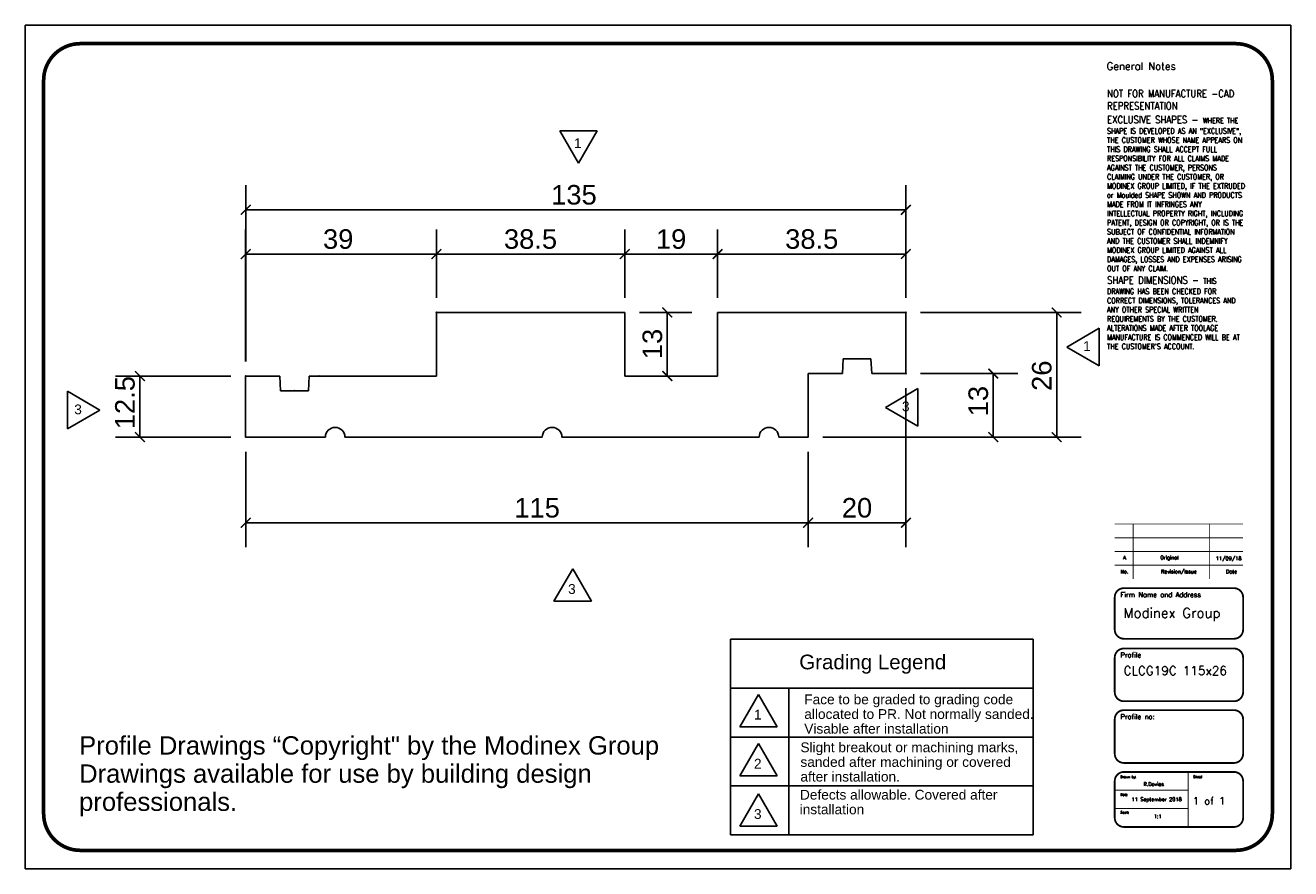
# Model space of a CAD drawing. Extents: x -902 to -643, y -59 to 113.
import ezdxf
from ezdxf.enums import TextEntityAlignment as Align

# ---------------------------------------------------------------- set-up
doc = ezdxf.new("R2010")
doc.units = 0
doc.header["$MEASUREMENT"] = 0
doc.header["$PDSIZE"] = -1
doc.layers.get('0').update_dxf_attribs({"linetype": 'CONTINUOUS'})
doc.layers.get('DEFPOINTS').update_dxf_attribs({"linetype": 'CONTINUOUS'})
doc.layers.add('Dimension', color=7, linetype='CONTINUOUS')
doc.layers.add('Hermpac_Lines', color=7, linetype='CONTINUOUS')
doc.styles.add('Arial', font='ARIAL.TTF', dxfattribs={"height": 4})
doc.styles.add('Roman', font='romans')
doc.dimstyles.get("Standard").update_dxf_attribs({"dimtxt": 0.18, "dimasz": 0.18, "dimexe": 0.18, "dimexo": 0.0625, "dimgap": 0.09, "dimtad": 0, "dimtih": 1, "dimtoh": 1, "dimdec": 4, "dimzin": 0, "dimdsep": 46, "dimtxsty": 'Standard', "dimcen": 0.09, "dimadec": 0, "dimazin": 0, "dimtfac": 1, "dimtdec": 4, "dimtofl": 0, "dimtmove": 0, "dimatfit": 0, "dimfxl": 1, "dimtolj": 1, "dimtzin": 0, "dimarcsym": 0})

# ---------------------------------------------------------------- blocks, each defined once
blk = doc.blocks.new('_ARCHTICK')
at = {"color": 0, "linetype": 'ByBlock', "const_width": 0.15}
blk.add_lwpolyline([(-0.5, -0.5), (0.5, 0.5)], dxfattribs=at)
blk = doc.blocks.new('*D127')
at = {"layer": 'DEFPOINTS', "color": 0}
for p in [(-721.66, 75.36), (-721.66, 54.36), (-856.65, 41.36)]:
    blk.add_point(p, dxfattribs=at)
at = {"layer": 'Dimension', "color": 0, "lineweight": -2}
for p, q in [((-856.65, 44.36), (-856.65, 80.36)), ((-721.66, 57.36), (-721.66, 80.36))]:
    blk.add_line(p, q, dxfattribs=at)
at = {"layer": 'Dimension', "color": 0, "linetype": 'ByBlock', "lineweight": -2}
blk.add_line((-856.65, 75.36), (-721.66, 75.36), dxfattribs=at)
at = {"layer": 'Dimension', "color": 0, "lineweight": -2, "xscale": 2, "yscale": 2, "zscale": 2, "rotation": 180}
blk.add_blockref('_ARCHTICK', (-856.65, 75.36), dxfattribs=at)
at = {"layer": 'Dimension', "color": 0, "lineweight": -2, "xscale": 2, "yscale": 2, "zscale": 2}
blk.add_blockref('_ARCHTICK', (-721.66, 75.36), dxfattribs=at)
at = {"layer": 'Dimension', "color": 0, "insert": (-789.53, 78.4), "char_height": 4, "attachment_point": 5, "style": 'Arial'}
blk.add_mtext('\\A1;135', dxfattribs=at)
blk = doc.blocks.new('*D128')
at = {"layer": 'DEFPOINTS', "color": 0}
for p in [(-721.66, 54.36), (-690.81, 54.36), (-741.65, 28.86)]:
    blk.add_point(p, dxfattribs=at)
at = {"layer": 'Dimension', "color": 0, "lineweight": -2}
for p, q in [((-718.66, 54.36), (-685.81, 54.36)), ((-738.65, 28.86), (-685.81, 28.86))]:
    blk.add_line(p, q, dxfattribs=at)
at = {"layer": 'Dimension', "color": 0, "linetype": 'ByBlock', "lineweight": -2}
blk.add_line((-690.81, 28.86), (-690.81, 54.36), dxfattribs=at)
at = {"layer": 'Dimension', "color": 0, "lineweight": -2, "xscale": 2, "yscale": 2, "zscale": 2}
for p, rotation in [((-690.81, 54.36), 90), ((-690.81, 28.86), 270)]:
    blk.add_blockref('_ARCHTICK', p, dxfattribs=dict(at, rotation=rotation))
at = {"layer": 'Dimension', "color": 0, "insert": (-693.85, 41.42), "char_height": 4, "attachment_point": 5, "rotation": 90, "style": 'Arial'}
blk.add_mtext('\\A1;26', dxfattribs=at)
blk = doc.blocks.new('*D129')
at = {"layer": 'DEFPOINTS', "color": 0}
for p in [(-878.29, 41.36), (-856.66, 41.36), (-856.66, 28.86)]:
    blk.add_point(p, dxfattribs=at)
at = {"layer": 'Dimension', "color": 0, "lineweight": -2}
for p, q in [((-859.66, 41.36), (-883.29, 41.36)), ((-859.66, 28.86), (-883.29, 28.86))]:
    blk.add_line(p, q, dxfattribs=at)
at = {"layer": 'Dimension', "color": 0, "linetype": 'ByBlock', "lineweight": -2}
blk.add_line((-878.29, 28.86), (-878.29, 41.36), dxfattribs=at)
at = {"layer": 'Dimension', "color": 0, "lineweight": -2, "xscale": 2, "yscale": 2, "zscale": 2}
for p, rotation in [((-878.29, 41.36), 90), ((-878.29, 28.86), 270)]:
    blk.add_blockref('_ARCHTICK', p, dxfattribs=dict(at, rotation=rotation))
at = {"layer": 'Dimension', "color": 0, "insert": (-881.33, 35.91), "char_height": 4, "attachment_point": 5, "rotation": 90, "style": 'Arial'}
blk.add_mtext('\\A1;12.5', dxfattribs=at)
blk = doc.blocks.new('*D130')
at = {"layer": 'DEFPOINTS', "color": 0}
for p in [(-817.66, 66.3), (-817.66, 54.36), (-856.66, 41.36)]:
    blk.add_point(p, dxfattribs=at)
at = {"layer": 'Dimension', "color": 0, "lineweight": -2}
for p, q in [((-856.66, 44.36), (-856.66, 71.3)), ((-817.66, 57.36), (-817.66, 71.3))]:
    blk.add_line(p, q, dxfattribs=at)
at = {"layer": 'Dimension', "color": 0, "linetype": 'ByBlock', "lineweight": -2}
blk.add_line((-856.66, 66.3), (-817.66, 66.3), dxfattribs=at)
at = {"layer": 'Dimension', "color": 0, "lineweight": -2, "xscale": 2, "yscale": 2, "zscale": 2, "rotation": 180}
blk.add_blockref('_ARCHTICK', (-856.66, 66.3), dxfattribs=at)
at = {"layer": 'Dimension', "color": 0, "lineweight": -2, "xscale": 2, "yscale": 2, "zscale": 2}
blk.add_blockref('_ARCHTICK', (-817.66, 66.3), dxfattribs=at)
at = {"layer": 'Dimension', "color": 0, "insert": (-837.74, 69.35), "char_height": 4, "attachment_point": 5, "style": 'Arial'}
blk.add_mtext('\\A1;39', dxfattribs=at)
blk = doc.blocks.new('*D131')
at = {"layer": 'DEFPOINTS', "color": 0}
for p in [(-779.16, 66.3), (-817.66, 54.36), (-779.16, 54.36)]:
    blk.add_point(p, dxfattribs=at)
at = {"layer": 'Dimension', "color": 0, "lineweight": -2}
for p, q in [((-817.66, 57.36), (-817.66, 71.3)), ((-779.16, 57.36), (-779.16, 71.3))]:
    blk.add_line(p, q, dxfattribs=at)
at = {"layer": 'Dimension', "color": 0, "linetype": 'ByBlock', "lineweight": -2}
blk.add_line((-817.66, 66.3), (-779.16, 66.3), dxfattribs=at)
at = {"layer": 'Dimension', "color": 0, "lineweight": -2, "xscale": 2, "yscale": 2, "zscale": 2, "rotation": 180}
blk.add_blockref('_ARCHTICK', (-817.66, 66.3), dxfattribs=at)
at = {"layer": 'Dimension', "color": 0, "lineweight": -2, "xscale": 2, "yscale": 2, "zscale": 2}
blk.add_blockref('_ARCHTICK', (-779.16, 66.3), dxfattribs=at)
at = {"layer": 'Dimension', "color": 0, "insert": (-798.41, 69.35), "char_height": 4, "attachment_point": 5, "style": 'Arial'}
blk.add_mtext('\\A1;38.5', dxfattribs=at)
blk = doc.blocks.new('*D132')
at = {"layer": 'DEFPOINTS', "color": 0}
for p in [(-760.16, 66.3), (-779.16, 54.36), (-760.16, 54.36)]:
    blk.add_point(p, dxfattribs=at)
at = {"layer": 'Dimension', "color": 0, "lineweight": -2}
for p, q in [((-779.16, 57.36), (-779.16, 71.3)), ((-760.16, 57.36), (-760.16, 71.3))]:
    blk.add_line(p, q, dxfattribs=at)
at = {"layer": 'Dimension', "color": 0, "linetype": 'ByBlock', "lineweight": -2}
blk.add_line((-779.16, 66.3), (-760.16, 66.3), dxfattribs=at)
at = {"layer": 'Dimension', "color": 0, "lineweight": -2, "xscale": 2, "yscale": 2, "zscale": 2, "rotation": 180}
blk.add_blockref('_ARCHTICK', (-779.16, 66.3), dxfattribs=at)
at = {"layer": 'Dimension', "color": 0, "lineweight": -2, "xscale": 2, "yscale": 2, "zscale": 2}
blk.add_blockref('_ARCHTICK', (-760.16, 66.3), dxfattribs=at)
at = {"layer": 'Dimension', "color": 0, "insert": (-769.66, 69.35), "char_height": 4, "attachment_point": 5, "style": 'Arial'}
blk.add_mtext('\\A1;19', dxfattribs=at)
blk = doc.blocks.new('*D133')
at = {"layer": 'DEFPOINTS', "color": 0}
for p in [(-721.66, 66.3), (-760.16, 54.36), (-721.66, 54.36)]:
    blk.add_point(p, dxfattribs=at)
at = {"layer": 'Dimension', "color": 0, "lineweight": -2}
for p, q in [((-760.16, 57.36), (-760.16, 71.3)), ((-721.66, 57.36), (-721.66, 71.3))]:
    blk.add_line(p, q, dxfattribs=at)
at = {"layer": 'Dimension', "color": 0, "linetype": 'ByBlock', "lineweight": -2}
blk.add_line((-760.16, 66.3), (-721.66, 66.3), dxfattribs=at)
at = {"layer": 'Dimension', "color": 0, "lineweight": -2, "xscale": 2, "yscale": 2, "zscale": 2, "rotation": 180}
blk.add_blockref('_ARCHTICK', (-760.16, 66.3), dxfattribs=at)
at = {"layer": 'Dimension', "color": 0, "lineweight": -2, "xscale": 2, "yscale": 2, "zscale": 2}
blk.add_blockref('_ARCHTICK', (-721.66, 66.3), dxfattribs=at)
at = {"layer": 'Dimension', "color": 0, "insert": (-740.91, 69.35), "char_height": 4, "attachment_point": 5, "style": 'Arial'}
blk.add_mtext('\\A1;38.5', dxfattribs=at)
blk = doc.blocks.new('*D134')
at = {"layer": 'DEFPOINTS', "color": 0}
for p in [(-721.66, 41.86), (-703.79, 41.86), (-741.65, 28.86)]:
    blk.add_point(p, dxfattribs=at)
at = {"layer": 'Dimension', "color": 0, "lineweight": -2}
for p, q in [((-718.66, 41.86), (-698.79, 41.86)), ((-738.65, 28.86), (-698.79, 28.86))]:
    blk.add_line(p, q, dxfattribs=at)
at = {"layer": 'Dimension', "color": 0, "linetype": 'ByBlock', "lineweight": -2}
blk.add_line((-703.79, 28.86), (-703.79, 41.86), dxfattribs=at)
at = {"layer": 'Dimension', "color": 0, "lineweight": -2, "xscale": 2, "yscale": 2, "zscale": 2}
for p, rotation in [((-703.79, 41.86), 90), ((-703.79, 28.86), 270)]:
    blk.add_blockref('_ARCHTICK', p, dxfattribs=dict(at, rotation=rotation))
at = {"layer": 'Dimension', "color": 0, "insert": (-706.84, 36.23), "char_height": 4, "attachment_point": 5, "rotation": 90, "style": 'Arial'}
blk.add_mtext('\\A1;13', dxfattribs=at)
blk = doc.blocks.new('*D135')
at = {"layer": 'DEFPOINTS', "color": 0}
for p in [(-856.64, 28.86), (-741.66, 28.86), (-741.66, 11.34)]:
    blk.add_point(p, dxfattribs=at)
at = {"layer": 'Dimension', "color": 0, "lineweight": -2}
for p, q in [((-856.64, 25.86), (-856.64, 6.34)), ((-741.66, 25.86), (-741.66, 6.34))]:
    blk.add_line(p, q, dxfattribs=at)
at = {"layer": 'Dimension', "color": 0, "linetype": 'ByBlock', "lineweight": -2}
blk.add_line((-856.64, 11.34), (-741.66, 11.34), dxfattribs=at)
at = {"layer": 'Dimension', "color": 0, "lineweight": -2, "xscale": 2, "yscale": 2, "zscale": 2, "rotation": 180}
blk.add_blockref('_ARCHTICK', (-856.64, 11.34), dxfattribs=at)
at = {"layer": 'Dimension', "color": 0, "lineweight": -2, "xscale": 2, "yscale": 2, "zscale": 2}
blk.add_blockref('_ARCHTICK', (-741.66, 11.34), dxfattribs=at)
at = {"layer": 'Dimension', "color": 0, "insert": (-797.06, 14.38), "char_height": 4, "attachment_point": 5, "style": 'Arial'}
blk.add_mtext('\\A1;115', dxfattribs=at)
blk = doc.blocks.new('*D136')
at = {"layer": 'DEFPOINTS', "color": 0}
for p in [(-721.65, 41.86), (-741.66, 28.86), (-721.65, 11.34)]:
    blk.add_point(p, dxfattribs=at)
at = {"layer": 'Dimension', "color": 0, "lineweight": -2}
for p, q in [((-721.65, 38.86), (-721.65, 6.34)), ((-741.66, 25.86), (-741.66, 6.34))]:
    blk.add_line(p, q, dxfattribs=at)
at = {"layer": 'Dimension', "color": 0, "linetype": 'ByBlock', "lineweight": -2}
blk.add_line((-741.66, 11.34), (-721.65, 11.34), dxfattribs=at)
at = {"layer": 'Dimension', "color": 0, "lineweight": -2, "xscale": 2, "yscale": 2, "zscale": 2, "rotation": 180}
blk.add_blockref('_ARCHTICK', (-741.66, 11.34), dxfattribs=at)
at = {"layer": 'Dimension', "color": 0, "lineweight": -2, "xscale": 2, "yscale": 2, "zscale": 2}
blk.add_blockref('_ARCHTICK', (-721.65, 11.34), dxfattribs=at)
at = {"layer": 'Dimension', "color": 0, "insert": (-731.65, 14.38), "char_height": 4, "attachment_point": 5, "style": 'Arial'}
blk.add_mtext('\\A1;20', dxfattribs=at)
blk = doc.blocks.new('*D137')
at = {"layer": 'DEFPOINTS', "color": 0}
for p in [(-779.16, 54.36), (-779.16, 41.36), (-770.44, 41.36)]:
    blk.add_point(p, dxfattribs=at)
at = {"layer": 'Dimension', "color": 0, "lineweight": -2}
for p, q in [((-776.16, 54.36), (-765.44, 54.36)), ((-776.16, 41.36), (-765.44, 41.36))]:
    blk.add_line(p, q, dxfattribs=at)
at = {"layer": 'Dimension', "color": 0, "linetype": 'ByBlock', "lineweight": -2}
blk.add_line((-770.44, 54.36), (-770.44, 41.36), dxfattribs=at)
at = {"layer": 'Dimension', "color": 0, "lineweight": -2, "xscale": 2, "yscale": 2, "zscale": 2}
for p, rotation in [((-770.44, 54.36), 90), ((-770.44, 41.36), 270)]:
    blk.add_blockref('_ARCHTICK', p, dxfattribs=dict(at, rotation=rotation))
at = {"layer": 'Dimension', "color": 0, "insert": (-773.48, 47.91), "char_height": 4, "attachment_point": 5, "rotation": 90, "style": 'Arial'}
blk.add_mtext('\\A1;13', dxfattribs=at)

msp = doc.modelspace()

# ---------------------------------------------------------------- linework, layer by layer
for p, q in [((-642.97, 113.09), (-901.72, 113.09)), ((-901.72, 113.09), (-901.72, -59.41)), ((-642.97, -59.41), (-642.97, 113.09)), ((-779.16, 41.36), (-779.16, 54.36)), ((-760.16, 41.36), (-760.16, 54.36)), ((-840.36, 28.86), (-856.64, 28.86)), ((-901.72, -59.41), (-642.97, -59.41))]:
    msp.add_line(p, q)
at = {"color": 7, "linetype": 'ByBlock'}
for p, q in [((-836.36, 28.86), (-797, 28.86)), ((-836.36, 28.86), (-796, 28.86)), ((-792, 28.86), (-751.65, 28.86)), ((-747.65, 28.86), (-741.65, 28.86))]:
    msp.add_line(p, q, dxfattribs=at)
for points, const_width in [([(-890.47, -55.66), (-654.22, -55.66, 0.414214), (-646.72, -48.16), (-646.72, 101.84, 0.414214), (-654.22, 109.34), (-890.47, 109.34, 0.414214), (-897.97, 101.84), (-897.97, -48.16, 0.414214)], 0.75), ([(-677.07, -12.38), (-654.57, -12.38, 0.414214), (-652.7, -10.51), (-652.7, -3.91, 0.414214), (-654.57, -2.03), (-677.07, -2.03, 0.414214), (-678.95, -3.91), (-678.95, -10.51, 0.414214)], 0.375), ([(-677.07, -25.16), (-654.57, -25.16, 0.414214), (-652.7, -23.29), (-652.7, -16.24, 0.414214), (-654.57, -14.37), (-677.07, -14.37, 0.414214), (-678.95, -16.24), (-678.95, -23.29, 0.414214)], 0.375), ([(-677.07, -37.78), (-654.57, -37.78, 0.414214), (-652.7, -35.9), (-652.7, -28.86, 0.414214), (-654.57, -26.98), (-677.07, -26.98, 0.414214), (-678.95, -28.86), (-678.95, -35.9, 0.414214)], 0.375), ([(-677.07, -50.87), (-654.57, -50.87, 0.414214), (-652.7, -49), (-652.7, -41.5, 0.414214), (-654.57, -39.62), (-677.07, -39.62, 0.414214), (-678.95, -41.5), (-678.95, -49, 0.414214)], 0.375)]:
    msp.add_lwpolyline(points, format="xyb", close=True, dxfattribs=dict(const_width=const_width))
at = {"const_width": 0.188}
for points in [[(-678.95, 11.09), (-652.7, 11.09)], [(-675.2, -0.16), (-675.2, 11.09)], [(-659.6, -0.16), (-659.6, 11.09)], [(-678.95, 8.28), (-652.7, 8.28)], [(-678.95, 5.47), (-652.7, 5.47)], [(-678.95, 2.66), (-652.7, 2.66)], [(-663.95, -50.87), (-663.95, -39.62)], [(-678.95, -43.37), (-663.95, -43.37)], [(-678.95, -47.12), (-663.95, -47.12)]]:
    msp.add_lwpolyline(points, dxfattribs=at)
for centre in [(-838.36, 28.86), (-794, 28.86), (-749.65, 28.86)]:
    msp.add_arc(centre, 2, 0, 180)
at = {"layer": 'Dimension'}
for p, q in [((-792.43, 91.52), (-788.59, 84.88)), ((-792.43, 91.52), (-784.76, 91.52)), ((-788.59, 84.88), (-784.76, 91.52)), ((-688.77, 47.28), (-682.13, 51.12)), ((-682.13, 43.44), (-682.13, 51.12)), ((-682.13, 43.44), (-688.77, 47.28)), ((-741.66, 41.86), (-734.65, 41.86)), ((-728.65, 41.86), (-721.65, 41.86)), ((-893.09, 38.24), (-886.45, 34.4)), ((-893.09, 38.24), (-893.09, 30.56)), ((-725.83, 34.95), (-719.19, 38.78)), ((-719.19, 31.11), (-719.19, 38.78)), ((-886.45, 34.4), (-893.09, 30.56)), ((-719.19, 31.11), (-725.83, 34.95)), ((-793.63, -4.7), (-789.79, 1.94)), ((-789.79, 1.94), (-785.96, -4.7)), ((-793.63, -4.7), (-785.96, -4.7)), ((-757.54, -22.49), (-757.54, -12.49)), ((-757.54, -12.49), (-695.6, -12.49)), ((-695.6, -12.49), (-695.6, -22.49)), ((-757.54, -22.49), (-695.6, -22.49)), ((-695.6, -22.49), (-757.54, -22.49)), ((-745.6, -32.49), (-745.6, -22.49)), ((-695.6, -22.49), (-695.6, -32.49)), ((-755.62, -30.4), (-751.78, -23.75)), ((-751.78, -23.75), (-747.95, -30.4)), ((-755.62, -30.4), (-747.95, -30.4)), ((-695.6, -32.49), (-757.54, -32.49)), ((-745.6, -42.49), (-745.6, -32.49)), ((-745.6, -32.49), (-695.6, -32.49)), ((-695.6, -32.49), (-695.6, -42.49)), ((-755.62, -40.44), (-751.78, -33.79)), ((-751.78, -33.79), (-747.95, -40.44)), ((-755.62, -40.44), (-747.95, -40.44)), ((-695.6, -42.49), (-757.54, -42.49)), ((-745.6, -52.49), (-745.6, -42.49)), ((-745.6, -42.49), (-695.6, -42.49)), ((-695.6, -42.49), (-695.6, -52.49)), ((-755.62, -50.73), (-751.78, -44.09)), ((-751.78, -44.09), (-747.95, -50.73)), ((-755.62, -50.73), (-747.95, -50.73)), ((-695.6, -52.49), (-757.54, -52.49)), ((-745.6, -52.49), (-695.6, -52.49))]:
    msp.add_line(p, q, dxfattribs=at)
msp.add_lwpolyline([(-745.6, -52.49), (-745.6, -22.49), (-757.54, -22.49), (-757.54, -52.49)], dxfattribs=at)
at = {"layer": 'Hermpac_Lines', "linetype": 'Continuous'}
for p, q in [((-817.66, 54.36), (-817.66, 41.36)), ((-779.16, 54.36), (-817.66, 54.36)), ((-721.66, 54.36), (-760.16, 54.36)), ((-721.66, 41.86), (-721.66, 54.36)), ((-734.65, 41.86), (-734.49, 44.86)), ((-734.49, 44.86), (-728.81, 44.86)), ((-728.81, 44.86), (-728.65, 41.86)), ((-741.66, 41.86), (-737.66, 41.86)), ((-741.66, 28.86), (-741.66, 41.86)), ((-728.65, 41.86), (-721.66, 41.86)), ((-849.66, 41.36), (-856.66, 41.36)), ((-856.66, 41.36), (-856.66, 28.86)), ((-849.52, 38.36), (-849.67, 41.36)), ((-843.67, 41.36), (-843.83, 38.36)), ((-817.66, 41.36), (-843.67, 41.36)), ((-760.16, 41.36), (-779.16, 41.36)), ((-843.83, 38.36), (-849.52, 38.36))]:
    msp.add_line(p, q, dxfattribs=at)
for p in [(-817.65, 54.36), (-817.65, 54.36), (-721.66, 54.36), (-721.66, 54.36), (-721.66, 41.82), (-721.66, 41.82), (-721.65, 41.86), (-856.65, 41.36), (-856.65, 41.36), (-856.65, 41.36), (-856.65, 41.36), (-841.65, 41.36), (-846.66, 38.36), (-856.65, 28.86), (-856.65, 28.86), (-856.65, 28.86), (-741.65, 28.86)]:
    msp.add_point(p, dxfattribs=at)

# ---------------------------------------------------------------- texts
at = {"style": 'Roman'}
for s, height, p in [('General Notes', 1.5, (-673.52, 104.74)), ('A', 0.75, (-676.97, 4.22)), ('Original', 0.75, (-667.78, 4.22)), ('11/09/18', 0.75, (-655.66, 4.04)), ('No.', 0.75, (-676.97, 1.37)), ('Revision/Issue', 0.75, (-665.84, 1.37)), ('Date', 0.75, (-655.07, 1.37)), ('R.Davies', 0.75, (-671, -42.11)), ('11 September 2018', 0.75, (-670.38, -45.22)), ('1:1', 0.75, (-670.17, -48.71))]:
    msp.add_text(s, height=height, dxfattribs=at).set_placement(p, align=Align.MIDDLE_CENTER)
for s, height, p in [('Firm Name and Address', 1, (-677.78, -3.87)), ('Profile', 1, (-677.78, -16.21)), ('Profile no:', 1, (-677.78, -28.82)), ('Drawn by:', 0.487, (-677.78, -40.86)), ('Sheet', 0.487, (-662.9, -40.86)), ('Date', 0.487, (-677.78, -44.51)), ('Scale', 0.487, (-677.78, -48.15))]:
    msp.add_text(s, height=height, dxfattribs=at).set_placement(p)
at = {"char_height": 1.5, "attachment_point": 1, "style": 'Roman'}
for s, insert, width in [('\\pxql;{\\W0.85;NOT FOR MANUFACTURE -CAD REPRESENTATION\\P\\H0.125x; \\P\\H8x;EXCLUSIVE SHAPES - \\H0.75x;WHERE THE SHAPE IS DEVELOPED AS AN "EXCLUSIVE", THE CUSTOMER WHOSE NAME APPEARS ON THIS DRAWING SHALL ACCEPT FULL RESPONSIBILITY FOR ALL CLAIMS MADE AGAINST THE CUSTOMER, PERSONS CLAIMING UNDER THE CUSTOMER, OR MODINEX GROUP LIMITED, IF THE EXTRUDED or Moulded SHAPE SHOWN AND PRODUCTS MADE FROM IT INFRINGES ANY INTELLECTUAL PROPERTY RIGHT, INCLUDING PATENT, DESIGN OR COPYRIGHT, OR IS THE SUBJECT OF CONFIDENTIAL INFORMATION AND THE CUSTOMER SHALL INDEMNIFY MODINEX GROUP LIMITED AGAINST ALL DAMAGES, LOSSES AND EXPENSES ARISING OUT OF ANY CLAIM.\\P\\H0.16667x;\\P\\H8x;SHAPE DIMENSIONS - \\H0.75x;THIS DRAWING HAS BEEN CHECKED FOR CORRECT DIMENSIONS, TOLERANCES AND ANY OTHER SPECIAL WRITTEN REQUIREMENTS BY THE CUSTOMER. ALTERATIONS MADE AFTER TOOLAGE MANUFACTURE IS COMMENCED WILL BE AT THE CUSTOMER\'S ACCOUNT.}', (-680.52, 99.86), 30.6214), ('1 of 1', (-662.98, -44.8), 60.2692)]:
    msp.add_mtext(s, dxfattribs=dict(at, insert=insert, width=width))
at = {"width": 35.4019, "attachment_point": 1, "line_spacing_factor": 1.2, "style": 'Roman'}
for s, insert, char_height in [('Modinex Group', (-677.14, -6.09), 2), ('CLCG19C 115x26', (-677.14, -18.01), 1.8)]:
    msp.add_mtext(s, dxfattribs=dict(at, insert=insert, char_height=char_height))
at = {"linetype": 'Continuous', "insert": (-890.72, -32.32), "char_height": 3.75, "width": 205.1533, "attachment_point": 1, "line_spacing_factor": 0.921299, "style": 'Arial'}
msp.add_mtext('Profile Drawings “Copyright" by the Modinex Group\\PDrawings available for use by building design\\Pprofessionals.', dxfattribs=at)
at = {"layer": 'Dimension', "style": 'Arial'}
for s, height, p in [('1', 2, (-789.53, 87.97)), ('1', 2, (-685.41, 46.48)), ('3', 2, (-891.71, 33.53)), ('3', 2, (-722.46, 34.15)), ('3', 2, (-790.73, -3.2)), ('Grading Legend', 3, (-743.46, -18.63)), ('Face to be graded to grading code', 2, (-742.43, -25.78)), ('1', 2, (-752.72, -28.9)), ('allocated to PR. Not normally sanded.', 2, (-742.43, -28.78)), ('Visable after installation', 2, (-742.43, -31.78)), ('Slight breakout or machining marks,', 2, (-743.22, -35.58)), ('2', 2, (-752.72, -38.93)), ('sanded after machining or covered', 2, (-743.22, -38.58)), ('after installation.', 2, (-743.22, -41.58)), ('Defects allowable. Covered after', 2, (-743.31, -45.28)), (' installation', 2, (-744.15, -48.28)), ('3', 2, (-752.72, -49.23))]:
    msp.add_text(s, height=height, dxfattribs=at).set_placement(p)

# ---------------------------------------------------------------- dimensions: what is measured, and where the dimension line sits
at = {"layer": 'Dimension'}
for base, p1, p2, override, picture, middle in [((-721.66, 75.36), (-856.65, 41.36), (-721.66, 54.36), {"dimtxt": 4, "dimasz": 2, "dimexe": 5, "dimexo": 3, "dimgap": 1, "dimtad": 1, "dimtih": 0, "dimtoh": 0, "dimdec": 0, "dimtxsty": 'Arial', "dimblk": 'ARCHTICK', "dimtdec": 0, "dimtofl": 1, "dimatfit": 3, "dimfxl": 15}, '*D127', (-789.53, 75.36)), ((-817.66, 66.3), (-856.66, 41.36), (-817.66, 54.36), {"dimtxt": 4, "dimasz": 2, "dimexe": 5, "dimexo": 3, "dimgap": 1, "dimtad": 1, "dimtih": 0, "dimtoh": 0, "dimdec": 1, "dimzin": 8, "dimtxsty": 'Arial', "dimblk": 'ARCHTICK', "dimtdec": 0, "dimtofl": 1, "dimatfit": 3, "dimfxl": 15, "dimtzin": 8}, '*D130', (-837.74, 66.3)), ((-741.66, 11.34), (-856.64, 28.86), (-741.66, 28.86), {"dimtxt": 4, "dimasz": 2, "dimexe": 5, "dimexo": 3, "dimgap": 1, "dimtad": 1, "dimtih": 0, "dimtoh": 0, "dimdec": 1, "dimzin": 8, "dimtxsty": 'Arial', "dimblk": 'ARCHTICK', "dimtdec": 0, "dimtofl": 1, "dimatfit": 3, "dimfxl": 15, "dimtzin": 8}, '*D135', (-797.06, 11.34))]:
    dim = msp.add_linear_dim(base=base, p1=p1, p2=p2, dimstyle='Standard', override=override, dxfattribs=at)
    dim.commit()
    dim.dimension.update_dxf_attribs({"geometry": picture, "text_midpoint": middle, "dimtype": 160})
for base, p1, p2, picture, middle in [((-779.16, 66.3), (-817.66, 54.36), (-779.16, 54.36), '*D131', (-798.41, 69.35)), ((-760.16, 66.3), (-779.16, 54.36), (-760.16, 54.36), '*D132', (-769.66, 69.35)), ((-721.66, 66.3), (-760.16, 54.36), (-721.66, 54.36), '*D133', (-740.91, 69.35)), ((-721.65, 11.34), (-741.66, 28.86), (-721.65, 41.86), '*D136', (-731.65, 14.38))]:
    dim = msp.add_linear_dim(base=base, p1=p1, p2=p2, dimstyle='Standard', override={"dimtxt": 4, "dimasz": 2, "dimexe": 5, "dimexo": 3, "dimgap": 1, "dimtad": 1, "dimtih": 0, "dimtoh": 0, "dimdec": 1, "dimzin": 8, "dimtxsty": 'Arial', "dimblk": 'ARCHTICK', "dimtdec": 0, "dimtofl": 1, "dimatfit": 3, "dimfxl": 15, "dimtzin": 8}, dxfattribs=at)
    dim.commit()
    dim.dimension.update_dxf_attribs({"geometry": picture, "text_midpoint": middle})
for base, p1, p2, override, picture, middle in [((-770.44, 41.36), (-779.16, 54.36), (-779.16, 41.36), {"dimtxt": 4, "dimasz": 2, "dimexe": 5, "dimexo": 3, "dimgap": 1, "dimtad": 1, "dimtih": 0, "dimtoh": 0, "dimdec": 1, "dimzin": 8, "dimtxsty": 'Arial', "dimblk": 'ARCHTICK', "dimtdec": 0, "dimtofl": 1, "dimatfit": 3, "dimfxl": 15, "dimtzin": 8}, '*D137', (-770.44, 47.91)), ((-690.8114, 54.3601), (-741.6462, 28.8584), (-721.6562, 54.3601), {"dimtxt": 4, "dimasz": 2, "dimexe": 5, "dimexo": 3, "dimgap": 1, "dimtad": 1, "dimtih": 0, "dimtoh": 0, "dimdec": 0, "dimtxsty": 'Arial', "dimblk": 'ARCHTICK', "dimtdec": 0, "dimtofl": 1, "dimatfit": 3, "dimfxl": 15}, '*D128', (-690.8114, 41.4193)), ((-878.29, 41.36), (-856.66, 28.86), (-856.66, 41.36), {"dimtxt": 4, "dimasz": 2, "dimexe": 5, "dimexo": 3, "dimgap": 1, "dimtad": 1, "dimtih": 0, "dimtoh": 0, "dimdec": 1, "dimtxsty": 'Arial', "dimblk": 'ARCHTICK', "dimtdec": 0, "dimtofl": 1, "dimatfit": 3, "dimfxl": 15}, '*D129', (-878.29, 35.91)), ((-703.79, 41.86), (-741.65, 28.86), (-721.66, 41.86), {"dimtxt": 4, "dimasz": 2, "dimexe": 5, "dimexo": 3, "dimgap": 1, "dimtad": 1, "dimtih": 0, "dimtoh": 0, "dimdec": 1, "dimzin": 8, "dimtxsty": 'Arial', "dimblk": 'ARCHTICK', "dimtdec": 0, "dimtofl": 1, "dimatfit": 3, "dimfxl": 15, "dimtzin": 8}, '*D134', (-703.79, 36.23))]:
    dim = msp.add_linear_dim(base=base, p1=p1, p2=p2, angle=90, dimstyle='Standard', override=override, dxfattribs=at)
    dim.commit()
    dim.dimension.update_dxf_attribs({"geometry": picture, "text_midpoint": middle, "dimtype": 160})

doc.saveas('drawing.dxf')
